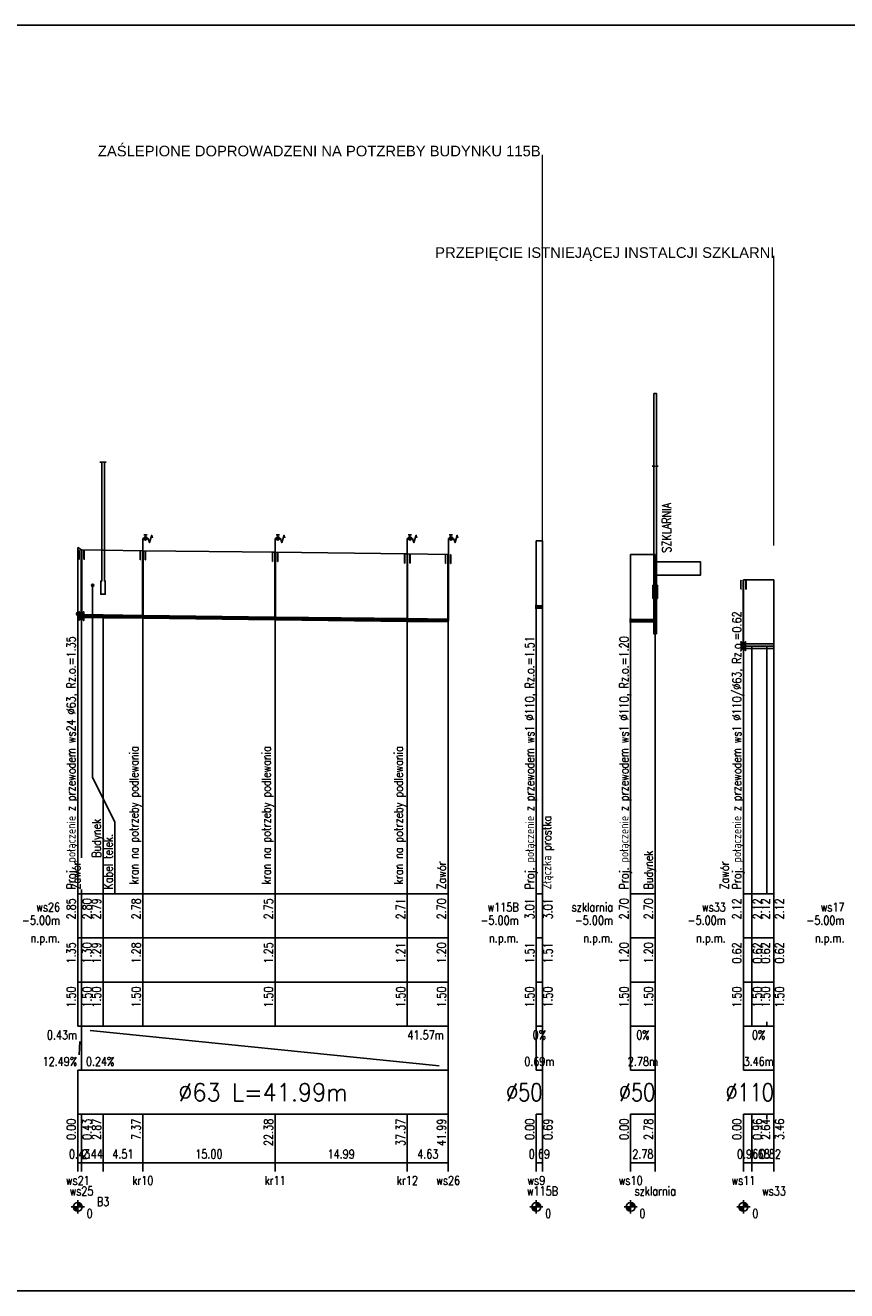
# Model space of a CAD drawing. Header units: millimetres. Extents: x -7377 to -5075, y 264 to 1193.
# Tile 21 of 23: x -5496 to -5310, y 604 to 891. Entities that reach past the tile are written whole.
import ezdxf
from ezdxf.enums import TextEntityAlignment as Align

# ---------------------------------------------------------------- set-up
doc = ezdxf.new("R2010")
doc.units = ezdxf.units.MM
doc.header["$LTSCALE"] = 2
for name, color, linetype in [('IS ddd', 2, 'Continuous'), ('W_Budynki', 7, 'Continuous'), ('W_Liczby', 7, 'Continuous'), ('W_Linie_opisowe', 7, 'Continuous'), ('W_Linie_tabeli', 7, 'Continuous'), ('w_Odcinki_2', 7, 'Continuous'), ('w_Opis_PZ_2', 7, 'Continuous'), ('W_Opis_uzbr_n', 7, 'Continuous'), ('W_Opis_wl', 7, 'Continuous'), ('W_Osie', 7, 'Continuous'), ('W_Teren_istn', 3, 'Continuous'), ('W_Uzbr_podz', 7, 'Continuous'), ('w_Wezly_2', 7, 'Continuous')]:
    doc.layers.add(name, color=color, linetype=linetype)
doc.layers.add('IS opis', color=2, linetype='Continuous', lineweight=20)
doc.styles.add('GENERATED_STYLE_1', font='arial.ttf')
doc.styles.get("Standard").update_dxf_attribs({"font": 'simplex.shx', "width": 0.8})

msp = doc.modelspace()

# ---------------------------------------------------------------- linework, layer by layer
at = {"layer": 'IS ddd'}
for p, q in [((-5468.282, 775.446), (-5469.032, 775.446)), ((-5468.657, 775.001), (-5468.657, 775.446)), ((-5438.274, 775.446), (-5439.024, 775.446)), ((-5438.649, 775.001), (-5438.649, 775.446)), ((-5408.295, 775.446), (-5409.045, 775.446)), ((-5408.67, 775.001), (-5408.67, 775.446)), ((-5398.988, 775.446), (-5399.738, 775.446)), ((-5399.363, 775.001), (-5399.363, 775.446)), ((-5469.254, 769.969), (-5469.254, 774.619)), ((-5469.254, 774.619), (-5468.059, 774.619)), ((-5439.247, 769.969), (-5439.247, 774.619)), ((-5439.247, 774.619), (-5438.052, 774.619)), ((-5409.267, 769.969), (-5409.267, 774.619)), ((-5409.267, 774.619), (-5408.073, 774.619)), ((-5399.96, 769.969), (-5399.96, 774.619)), ((-5399.96, 774.619), (-5398.765, 774.619))]:
    msp.add_line(p, q, dxfattribs=at)
for points in [[(-6969.797, 604), (-5099.797, 604), (-5099.797, 891), (-6969.797, 891)], [(-5352.758, 752.954), (-5353.358, 752.954), (-5353.358, 807.454), (-5352.758, 807.454)], [(-5352.758, 766.3), (-5342.758, 766.3), (-5342.758, 769.3), (-5352.758, 769.3)]]:
    msp.add_lwpolyline(points, close=True, dxfattribs=at)
for points in [[(-5468.059, 774.619), (-5467.736, 773.673), (-5467.233, 775.338), (-5467.078, 774.738)], [(-5438.052, 774.619), (-5437.729, 773.673), (-5437.225, 775.338), (-5437.071, 774.738)], [(-5408.073, 774.619), (-5407.75, 773.673), (-5407.246, 775.338), (-5407.092, 774.738)], [(-5398.765, 774.619), (-5398.442, 773.673), (-5397.939, 775.338), (-5397.784, 774.738)]]:
    msp.add_lwpolyline(points, dxfattribs=at)
for centre in [(-5468.657, 774.619), (-5438.649, 774.619), (-5408.67, 774.619), (-5399.363, 774.619)]:
    msp.add_circle(centre, 0.382, dxfattribs=at)
at = {"layer": 'IS opis'}
for p, q in [((-5378.627, 769.58), (-5378.627, 861.593)), ((-5326.133, 773), (-5326.133, 838.713))]:
    msp.add_line(p, q, dxfattribs=at)
at = {"layer": 'W_Budynki'}
for points in [[(-5477.565, 791.941), (-5478.165, 791.941), (-5477.965, 791.941), (-5477.965, 764.941), (-5477.765, 764.941), (-5477.765, 761.941), (-5478.265, 761.941), (-5478.265, 761.941), (-5478.765, 761.941), (-5478.765, 764.941), (-5478.565, 764.941), (-5478.565, 791.941), (-5478.365, 791.941), (-5478.965, 791.941)], [(-5352.358, 791), (-5352.958, 791), (-5352.758, 791), (-5352.758, 764), (-5352.558, 764), (-5352.558, 761), (-5353.058, 761), (-5353.058, 761), (-5353.558, 761), (-5353.558, 764), (-5353.358, 764), (-5353.358, 791), (-5353.158, 791), (-5353.758, 791)]]:
    msp.add_lwpolyline(points, dxfattribs=at)
at = {"layer": 'W_Liczby'}
for p, q in [((-5485.5, 623), (-5482.5, 623)), ((-5484.998, 622.93), (-5483.002, 623.07)), ((-5484.99, 622.861), (-5483.01, 623.139)), ((-5484.978, 622.792), (-5483.022, 623.208)), ((-5484.961, 622.724), (-5483.039, 623.276)), ((-5484.94, 622.658), (-5483.06, 623.342)), ((-5484.914, 622.593), (-5483.087, 623.407)), ((-5484.883, 622.531), (-5483.117, 623.469)), ((-5484.848, 622.47), (-5483.152, 623.53)), ((-5484.809, 622.412), (-5483.191, 623.588)), ((-5484.766, 622.357), (-5483.234, 623.643)), ((-5484.719, 622.305), (-5483.281, 623.695)), ((-5484.669, 622.257), (-5483.331, 623.743)), ((-5484.616, 622.212), (-5483.384, 623.788)), ((-5484.559, 622.171), (-5483.441, 623.829)), ((-5484.5, 622.134), (-5483.5, 623.866)), ((-5484.438, 622.101), (-5483.562, 623.899)), ((-5484.375, 622.073), (-5483.625, 623.927)), ((-5484.309, 622.049), (-5483.691, 623.951)), ((-5484.242, 622.03), (-5483.758, 623.97)), ((-5484.174, 622.015), (-5483.826, 623.985)), ((-5484.105, 622.005), (-5483.896, 623.995)), ((-5484.035, 622.001), (-5483.965, 623.999)), ((-5484, 624.5), (-5484, 621.5)), ((-5381.515, 623), (-5378.515, 623)), ((-5381.013, 622.93), (-5379.018, 623.07)), ((-5381.006, 622.861), (-5379.025, 623.139)), ((-5380.994, 622.792), (-5379.037, 623.208)), ((-5380.977, 622.724), (-5379.054, 623.276)), ((-5380.955, 622.658), (-5379.076, 623.342)), ((-5380.929, 622.593), (-5379.102, 623.407)), ((-5380.898, 622.531), (-5379.133, 623.469)), ((-5380.863, 622.47), (-5379.167, 623.53)), ((-5380.824, 622.412), (-5379.206, 623.588)), ((-5380.781, 622.357), (-5379.249, 623.643)), ((-5380.735, 622.305), (-5379.296, 623.695)), ((-5380.685, 622.257), (-5379.346, 623.743)), ((-5380.631, 622.212), (-5379.4, 623.788)), ((-5380.575, 622.171), (-5379.456, 623.829)), ((-5380.515, 622.134), (-5379.515, 623.866)), ((-5380.454, 622.101), (-5379.577, 623.899)), ((-5380.39, 622.073), (-5379.641, 623.927)), ((-5380.324, 622.049), (-5379.706, 623.951)), ((-5380.257, 622.03), (-5379.774, 623.97)), ((-5380.189, 622.015), (-5379.842, 623.985)), ((-5380.12, 622.005), (-5379.911, 623.995)), ((-5380.05, 622.001), (-5379.981, 623.999)), ((-5380.015, 624.5), (-5380.015, 621.5)), ((-5360.127, 623), (-5357.127, 623)), ((-5359.625, 622.93), (-5357.63, 623.07)), ((-5359.618, 622.861), (-5357.637, 623.139)), ((-5359.605, 622.792), (-5357.649, 623.208)), ((-5359.589, 622.724), (-5357.666, 623.276)), ((-5359.567, 622.658), (-5357.688, 623.342)), ((-5359.541, 622.593), (-5357.714, 623.407)), ((-5359.51, 622.531), (-5357.744, 623.469)), ((-5359.475, 622.47), (-5357.779, 623.53)), ((-5359.436, 622.412), (-5357.818, 623.588)), ((-5359.393, 622.357), (-5357.861, 623.643)), ((-5359.347, 622.305), (-5357.908, 623.695)), ((-5359.296, 622.257), (-5357.958, 623.743)), ((-5359.243, 622.212), (-5358.012, 623.788)), ((-5359.187, 622.171), (-5358.068, 623.829)), ((-5359.127, 622.134), (-5358.127, 623.866)), ((-5359.066, 622.101), (-5358.189, 623.899)), ((-5359.002, 622.073), (-5358.253, 623.927)), ((-5358.936, 622.049), (-5358.318, 623.951)), ((-5358.869, 622.03), (-5358.385, 623.97)), ((-5358.801, 622.015), (-5358.454, 623.985)), ((-5358.732, 622.005), (-5358.523, 623.995)), ((-5358.662, 622.001), (-5358.592, 623.999)), ((-5358.627, 624.5), (-5358.627, 621.5)), ((-5334.558, 623), (-5331.558, 623)), ((-5334.056, 622.93), (-5332.06, 623.07)), ((-5334.048, 622.861), (-5332.068, 623.139)), ((-5334.036, 622.792), (-5332.08, 623.208)), ((-5334.019, 622.724), (-5332.097, 623.276)), ((-5333.998, 622.658), (-5332.118, 623.342)), ((-5333.971, 622.593), (-5332.144, 623.407)), ((-5333.941, 622.531), (-5332.175, 623.469)), ((-5333.906, 622.47), (-5332.21, 623.53)), ((-5333.867, 622.412), (-5332.249, 623.588)), ((-5333.824, 622.357), (-5332.292, 623.643)), ((-5333.777, 622.305), (-5332.339, 623.695)), ((-5333.727, 622.257), (-5332.389, 623.743)), ((-5333.674, 622.212), (-5332.442, 623.788)), ((-5333.617, 622.171), (-5332.499, 623.829)), ((-5333.558, 622.134), (-5332.558, 623.866)), ((-5333.496, 622.101), (-5332.62, 623.899)), ((-5333.433, 622.073), (-5332.683, 623.927)), ((-5333.367, 622.049), (-5332.749, 623.951)), ((-5333.3, 622.03), (-5332.816, 623.97)), ((-5333.232, 622.015), (-5332.884, 623.985)), ((-5333.162, 622.005), (-5332.953, 623.995)), ((-5333.093, 622.001), (-5333.023, 623.999)), ((-5333.058, 624.5), (-5333.058, 621.5))]:
    msp.add_line(p, q, dxfattribs=at)
for centre in [(-5484, 623), (-5380.015, 623), (-5358.627, 623), (-5333.058, 623)]:
    msp.add_circle(centre, 1, dxfattribs=at)
at = {"layer": 'W_Linie_opisowe'}
msp.add_lwpolyline([(-5480.62, 763.97), (-5480.62, 720.36), (-5475.565, 710.36), (-5475.565, 694)], dxfattribs=at)
at = {"layer": 'W_Linie_tabeli'}
for p, q in [((-5484, 694), (-5400.015, 694)), ((-5484, 694), (-5484, 664)), ((-5484, 694), (-5484, 664)), ((-5483.147, 694), (-5483.147, 664)), ((-5478.265, 694), (-5478.265, 664)), ((-5469.254, 694), (-5469.254, 664)), ((-5439.247, 694), (-5439.247, 664)), ((-5409.267, 694), (-5409.267, 664)), ((-5400.015, 694), (-5400.015, 664)), ((-5400.015, 694), (-5400.015, 633)), ((-5380.015, 694), (-5378.627, 694)), ((-5380.015, 694), (-5380.015, 664)), ((-5380.015, 694), (-5380.015, 654)), ((-5378.627, 694), (-5378.627, 664)), ((-5378.627, 694), (-5378.627, 633)), ((-5358.627, 694), (-5353.058, 694)), ((-5358.627, 694), (-5358.627, 664)), ((-5358.627, 694), (-5358.627, 654)), ((-5353.058, 694), (-5353.058, 664)), ((-5353.058, 694), (-5353.058, 633)), ((-5333.058, 694), (-5326.133, 694)), ((-5333.058, 694), (-5333.058, 664)), ((-5333.058, 694), (-5333.058, 654)), ((-5331.137, 694), (-5331.137, 664)), ((-5326.133, 694), (-5326.133, 664)), ((-5326.133, 694), (-5326.133, 633)), ((-5484, 684), (-5400.015, 684)), ((-5380.015, 684), (-5378.627, 684)), ((-5358.627, 684), (-5353.058, 684)), ((-5333.058, 684), (-5326.133, 684)), ((-5484, 674), (-5400.015, 674)), ((-5380.015, 674), (-5378.627, 674)), ((-5358.627, 674), (-5353.058, 674)), ((-5333.058, 674), (-5326.133, 674)), ((-5484, 664), (-5400.015, 664)), ((-5483.147, 664), (-5483.147, 654)), ((-5481.147, 663), (-5402.015, 655)), ((-5400.015, 664), (-5400.015, 654)), ((-5380.015, 664), (-5378.627, 664)), ((-5358.627, 664), (-5353.058, 664)), ((-5333.058, 664), (-5326.133, 664)), ((-5333.058, 664), (-5333.058, 654)), ((-5327.777, 664), (-5327.777, 665)), ((-5326.133, 664), (-5326.133, 654)), ((-5484, 654), (-5400.015, 654)), ((-5484, 654), (-5484, 633)), ((-5400.015, 654), (-5400.015, 644)), ((-5380.015, 654), (-5378.627, 654)), ((-5378.627, 654), (-5378.627, 644)), ((-5358.627, 654), (-5353.058, 654)), ((-5353.058, 654), (-5353.058, 644)), ((-5333.058, 654), (-5326.133, 654)), ((-5326.133, 654), (-5326.133, 644)), ((-5484, 644), (-5400.015, 644)), ((-5484, 644), (-5484, 631)), ((-5483.147, 644), (-5483.147, 631)), ((-5478.265, 644), (-5478.265, 631)), ((-5469.254, 644), (-5469.254, 631)), ((-5439.247, 644), (-5439.247, 631)), ((-5409.267, 644), (-5409.267, 631)), ((-5400.015, 644), (-5400.015, 631)), ((-5380.015, 644), (-5378.627, 644)), ((-5380.015, 644), (-5380.015, 631)), ((-5380.015, 644), (-5380.015, 633)), ((-5378.627, 644), (-5378.627, 631)), ((-5358.627, 644), (-5353.058, 644)), ((-5358.627, 644), (-5358.627, 631)), ((-5358.627, 644), (-5358.627, 633)), ((-5353.058, 644), (-5353.058, 631)), ((-5333.058, 644), (-5326.133, 644)), ((-5333.058, 644), (-5333.058, 631)), ((-5333.058, 644), (-5333.058, 633)), ((-5331.137, 644), (-5331.137, 631)), ((-5327.777, 644), (-5327.777, 643)), ((-5326.133, 644), (-5326.133, 631)), ((-5484, 633), (-5400.015, 633)), ((-5380.015, 633), (-5378.627, 633)), ((-5358.627, 633), (-5353.058, 633)), ((-5333.058, 633), (-5326.133, 633))]:
    msp.add_line(p, q, dxfattribs=at)
for points in [[(-5484, 694), (-5484, 772.533)], [(-5380.015, 694), (-5380.015, 774.1)], [(-5378.627, 694), (-5378.627, 774.1)], [(-5400.015, 694), (-5400.015, 771)], [(-5358.627, 694), (-5358.627, 771)], [(-5353.058, 694), (-5353.058, 771)], [(-5333.058, 694), (-5333.058, 765.2)], [(-5326.133, 694), (-5326.133, 765.2)], [(-5483.147, 702.2), (-5483.147, 757)], [(-5478.265, 694), (-5478.265, 756.941)], [(-5469.254, 694), (-5469.254, 756.833)], [(-5439.247, 694), (-5439.247, 756.472)], [(-5409.267, 694), (-5409.267, 756.111)], [(-5331.137, 694), (-5331.137, 750.2)], [(-5327.777, 694), (-5327.777, 750.2)], [(-5483.147, 694), (-5483.147, 695)]]:
    msp.add_lwpolyline(points, dxfattribs=at)
at = {"layer": 'w_Odcinki_2'}
for points in [[(-5484, 757.832), (-5483.207, 757.337), (-5483.207, 757.352), (-5484, 757.847)], [(-5380.015, 759.35), (-5378.677, 759.35), (-5378.677, 759.362), (-5380.015, 759.362)], [(-5380.015, 758.85), (-5378.677, 758.85), (-5378.677, 758.837), (-5380.015, 758.837)], [(-5484, 757.232), (-5483.207, 756.737), (-5483.207, 756.722), (-5484, 757.217)], [(-5483.087, 757.299), (-5478.265, 757.241), (-5478.265, 757.256), (-5483.087, 757.314)], [(-5483.087, 756.699), (-5478.265, 756.641), (-5478.265, 756.626), (-5483.087, 756.684)], [(-5478.265, 757.241), (-5469.314, 757.134), (-5469.314, 757.149), (-5478.265, 757.256)], [(-5478.265, 756.641), (-5469.314, 756.534), (-5469.314, 756.519), (-5478.265, 756.626)], [(-5469.194, 757.132), (-5439.307, 756.773), (-5439.307, 756.788), (-5469.194, 757.147)], [(-5469.194, 756.532), (-5439.307, 756.173), (-5439.307, 756.158), (-5469.194, 756.517)], [(-5439.187, 756.771), (-5409.327, 756.412), (-5409.327, 756.427), (-5439.187, 756.786)], [(-5439.187, 756.171), (-5409.327, 755.812), (-5409.327, 755.797), (-5439.187, 756.156)], [(-5409.207, 756.411), (-5400.075, 756.301), (-5400.075, 756.316), (-5409.207, 756.426)], [(-5409.207, 755.811), (-5400.075, 755.701), (-5400.075, 755.686), (-5409.207, 755.796)], [(-5358.627, 756.25), (-5353.058, 756.25), (-5353.058, 756.263), (-5358.627, 756.263)], [(-5358.627, 755.75), (-5353.058, 755.75), (-5353.058, 755.737), (-5358.627, 755.737)], [(-5332.953, 750.724), (-5331.137, 750.724), (-5331.137, 750.75), (-5332.953, 750.75)], [(-5332.953, 749.676), (-5331.137, 749.676), (-5331.137, 749.65), (-5332.953, 749.65)], [(-5331.137, 750.724), (-5327.777, 750.724), (-5327.777, 750.75), (-5331.137, 750.75)], [(-5331.137, 749.676), (-5327.777, 749.676), (-5327.777, 749.65), (-5331.137, 749.65)], [(-5327.777, 750.724), (-5326.133, 750.724), (-5326.133, 750.75), (-5327.777, 750.75)], [(-5327.777, 749.676), (-5326.133, 749.676), (-5326.133, 749.65), (-5327.777, 749.65)]]:
    msp.add_lwpolyline(points, close=True, dxfattribs=at)
at = {"layer": 'W_Opis_wl'}
for radius in [0.315, 0.3]:
    msp.add_circle((-5484, 757.533), radius, dxfattribs=at)
for centre, major_axis, ratio in [((-5380.015, 759.1), (0, -0.55), 0.2), ((-5380.015, 759.1), (0, -0.524), 0.2000764), ((-5358.627, 756), (0, -0.55), 0.2), ((-5358.627, 756), (0, -0.524), 0.2000764), ((-5333.058, 750.2), (0, -0.55), 0.2), ((-5333.058, 750.2), (0, -0.524), 0.2000764), ((-5333.058, 750.2), (0, -0.315), 0.2), ((-5333.058, 750.2), (0, -0.3), 0.2)]:
    msp.add_ellipse(centre, major_axis=major_axis, ratio=ratio, dxfattribs=at)
at = {"layer": 'W_Osie'}
for p, q in [((-5380.015, 759.1), (-5378.677, 759.1)), ((-5484, 757.533), (-5483.207, 757.038)), ((-5483.087, 756.999), (-5478.265, 756.941)), ((-5478.265, 756.941), (-5469.314, 756.834)), ((-5469.194, 756.832), (-5439.307, 756.473)), ((-5439.187, 756.471), (-5409.327, 756.112)), ((-5409.207, 756.111), (-5400.075, 756.001)), ((-5358.627, 756), (-5353.058, 756)), ((-5332.953, 750.2), (-5331.137, 750.2)), ((-5331.137, 750.2), (-5327.777, 750.2)), ((-5327.777, 750.2), (-5326.133, 750.2)), ((-5483.5, 660.5), (-5483.647, 657.5))]:
    msp.add_line(p, q, dxfattribs=at)
at = {"layer": 'W_Teren_istn'}
for points in [[(-5484, 772.533), (-5483.147, 772), (-5478.265, 771.941), (-5469.254, 771.833), (-5439.247, 771.472), (-5409.267, 771.111), (-5400.015, 771)], [(-5380.015, 774.1), (-5378.627, 774.1)], [(-5358.627, 771), (-5353.058, 771)], [(-5333.058, 765.2), (-5331.137, 765.2), (-5327.777, 765.2), (-5326.133, 765.2)]]:
    msp.add_lwpolyline(points, dxfattribs=at)
at = {"layer": 'W_Uzbr_podz'}
msp.add_circle((-5480.62, 763.97), 0.25, dxfattribs=at)
at = {"layer": 'w_Wezly_2'}
for p, q in [((-5378.627, 759.231), (-5378.677, 759.362)), ((-5378.677, 759.362), (-5378.677, 758.837)), ((-5378.627, 759.225), (-5378.677, 759.35)), ((-5378.677, 758.85), (-5378.627, 758.975)), ((-5378.677, 758.837), (-5378.627, 758.969)), ((-5378.577, 759.1), (-5378.627, 759.231)), ((-5378.577, 759.1), (-5378.627, 759.225)), ((-5378.627, 758.975), (-5378.577, 759.1)), ((-5378.627, 758.969), (-5378.577, 759.1)), ((-5378.577, 759.1), (-5378.577, 759.1)), ((-5469.254, 757.148), (-5469.314, 757.149)), ((-5469.314, 757.149), (-5469.314, 756.519)), ((-5469.254, 757.133), (-5469.314, 757.134)), ((-5469.314, 756.534), (-5469.254, 756.533)), ((-5469.314, 756.519), (-5469.254, 756.518)), ((-5469.194, 757.147), (-5469.254, 757.148)), ((-5469.194, 757.132), (-5469.254, 757.133)), ((-5469.254, 756.533), (-5469.194, 756.532)), ((-5469.254, 756.518), (-5469.194, 756.517)), ((-5469.194, 756.517), (-5469.194, 757.147)), ((-5439.247, 756.787), (-5439.307, 756.788)), ((-5439.307, 756.788), (-5439.307, 756.158)), ((-5439.247, 756.772), (-5439.307, 756.773)), ((-5439.307, 756.173), (-5439.247, 756.172)), ((-5439.307, 756.158), (-5439.247, 756.157)), ((-5439.187, 756.786), (-5439.247, 756.787)), ((-5439.187, 756.771), (-5439.247, 756.772)), ((-5439.247, 756.172), (-5439.187, 756.171)), ((-5439.247, 756.157), (-5439.187, 756.156)), ((-5439.187, 756.156), (-5439.187, 756.786)), ((-5409.267, 756.426), (-5409.327, 756.427)), ((-5409.327, 756.427), (-5409.327, 755.797)), ((-5409.267, 756.411), (-5409.327, 756.412)), ((-5409.327, 755.812), (-5409.267, 755.811)), ((-5409.327, 755.797), (-5409.267, 755.796)), ((-5409.207, 756.426), (-5409.267, 756.426)), ((-5409.207, 756.411), (-5409.267, 756.411)), ((-5409.267, 755.811), (-5409.207, 755.811)), ((-5409.267, 755.796), (-5409.207, 755.796)), ((-5409.207, 755.796), (-5409.207, 756.426))]:
    msp.add_line(p, q, dxfattribs=at)
at = {"layer": 'w_Wezly_2', "const_width": 0.1}
for points in [[(-5483.758, 771.9), (-5482.536, 771.9)], [(-5469.865, 771.733), (-5468.643, 771.733)], [(-5439.858, 771.372), (-5438.635, 771.372)], [(-5409.878, 771.011), (-5408.656, 771.011)], [(-5400.627, 770.9), (-5399.404, 770.9)], [(-5333.669, 765.1), (-5332.447, 765.1)]]:
    msp.add_lwpolyline(points, dxfattribs=at)
at = {"layer": 'w_Wezly_2'}
for points in [[(-5483.758, 769.9), (-5483.703, 769.9), (-5483.703, 771.9), (-5483.758, 771.9)], [(-5483.203, 757), (-5483.092, 757), (-5483.092, 771.9), (-5483.203, 771.9)], [(-5482.592, 769.9), (-5482.536, 769.9), (-5482.536, 771.9), (-5482.592, 771.9)], [(-5469.865, 769.733), (-5469.81, 769.733), (-5469.81, 771.733), (-5469.865, 771.733)], [(-5469.31, 757.133), (-5469.198, 757.133), (-5469.198, 771.733), (-5469.31, 771.733)], [(-5468.698, 769.733), (-5468.643, 769.733), (-5468.643, 771.733), (-5468.698, 771.733)], [(-5439.858, 769.372), (-5439.802, 769.372), (-5439.802, 771.372), (-5439.858, 771.372)], [(-5439.302, 756.772), (-5439.191, 756.772), (-5439.191, 771.372), (-5439.302, 771.372)], [(-5438.691, 769.372), (-5438.635, 769.372), (-5438.635, 771.372), (-5438.691, 771.372)], [(-5409.878, 769.011), (-5409.823, 769.011), (-5409.823, 771.011), (-5409.878, 771.011)], [(-5409.323, 756.411), (-5409.212, 756.411), (-5409.212, 771.011), (-5409.323, 771.011)], [(-5408.712, 769.011), (-5408.656, 769.011), (-5408.656, 771.011), (-5408.712, 771.011)], [(-5400.627, 768.9), (-5400.571, 768.9), (-5400.571, 770.9), (-5400.627, 770.9)], [(-5400.071, 756), (-5399.96, 756), (-5399.96, 770.9), (-5400.071, 770.9)], [(-5399.46, 768.9), (-5399.404, 768.9), (-5399.404, 770.9), (-5399.46, 770.9)], [(-5333.669, 763.1), (-5333.614, 763.1), (-5333.614, 765.1), (-5333.669, 765.1)], [(-5333.114, 750.2), (-5333.002, 750.2), (-5333.002, 765.1), (-5333.114, 765.1)], [(-5332.502, 763.1), (-5332.447, 763.1), (-5332.447, 765.1), (-5332.502, 765.1)], [(-5483.647, 756), (-5483.647, 758), (-5482.647, 756), (-5482.647, 758)], [(-5333.558, 749.2), (-5333.558, 751.2), (-5332.558, 749.2), (-5332.558, 751.2)]]:
    msp.add_lwpolyline(points, close=True, dxfattribs=at)

# ---------------------------------------------------------------- texts
at = {"layer": 'IS ddd', "width": 0.8}
for s, p in [('SZKLARNIA', (-5349.464, 771.402)), ('kran na potrzeby podlewania', (-5470.255, 696.182)), ('kran na potrzeby podlewania', (-5440.248, 696.182)), ('kran na potrzeby podlewania', (-5410.269, 696.182))]:
    msp.add_text(s, height=2, rotation=90, dxfattribs=at).set_placement(p)
at = {"layer": 'IS opis', "style": 'GENERATED_STYLE_1'}
for s, p in [('ZAŚLEPIONE DOPROWADZENI NA POTZREBY BUDYNKU 115B', (-5479.434, 861.288)), ('PRZEPIĘCIE ISTNIEJĄCEJ INSTALCJI SZKLARNI', (-5402.945, 838.253))]:
    msp.add_text(s, height=2.4, rotation=0.00117, dxfattribs=at).set_placement(p)
at = {"layer": 'W_Liczby', "width": 0.8}
for s, p in [('2.85', (-5484.5, 693)), ('2.80', (-5480.897, 693)), ('2.79', (-5478.765, 693)), ('2.78', (-5469.754, 693)), ('2.75', (-5439.747, 693)), ('2.71', (-5409.767, 693)), ('2.70', (-5400.515, 693)), ('3.01', (-5380.515, 693)), ('3.01', (-5376.377, 693)), ('2.70', (-5359.127, 693)), ('2.70', (-5353.558, 693)), ('2.12', (-5333.558, 693)), ('2.12', (-5328.887, 693)), ('2.12', (-5327.027, 693)), ('2.12', (-5323.883, 693)), ('1.35', (-5484.5, 683)), ('1.30', (-5480.897, 683)), ('1.29', (-5478.765, 683)), ('1.28', (-5469.754, 683)), ('1.25', (-5439.747, 683)), ('1.21', (-5409.767, 683)), ('1.20', (-5400.515, 683)), ('1.51', (-5380.515, 683)), ('1.51', (-5376.377, 683)), ('1.20', (-5359.127, 683)), ('1.20', (-5353.558, 683)), ('0.62', (-5333.558, 683)), ('0.62', (-5328.887, 683)), ('0.62', (-5327.027, 683)), ('0.62', (-5323.883, 683)), ('1.50', (-5484.5, 673)), ('1.50', (-5480.897, 673)), ('1.50', (-5478.765, 673)), ('1.50', (-5469.754, 673)), ('1.50', (-5439.747, 673)), ('1.50', (-5409.767, 673)), ('1.50', (-5400.515, 673)), ('1.50', (-5380.515, 673)), ('1.50', (-5376.377, 673)), ('1.50', (-5359.127, 673)), ('1.50', (-5353.558, 673)), ('1.50', (-5333.558, 673)), ('1.50', (-5328.887, 673)), ('1.50', (-5327.027, 673)), ('1.50', (-5323.883, 673)), ('0.00', (-5484.5, 643)), ('2.87', (-5478.765, 643)), ('7.37', (-5469.754, 643)), ('22.38', (-5439.747, 643)), ('37.37', (-5409.767, 643)), ('41.99', (-5400.515, 643)), ('0.00', (-5380.515, 643)), ('0.69', (-5376.377, 643)), ('0.00', (-5359.127, 643)), ('2.78', (-5353.558, 643)), ('0.00', (-5333.558, 643)), ('0.96', (-5328.887, 643)), ('2.64', (-5327.027, 643)), ('3.46', (-5323.883, 643)), ('0.43', (-5480.897, 643))]:
    msp.add_text(s, height=2, rotation=90, dxfattribs=at).set_placement(p, align=Align.RIGHT)
for s, height, p in [('0.43m', 2, (-5484.147, 661)), ('41.57m', 2, (-5401.015, 661)), ('12.49%', 2, (-5484.147, 655)), ('%%C50', 4, (-5378.627, 647)), ('%%C50', 4, (-5353.058, 647)), ('%%C110', 4, (-5326.133, 647))]:
    msp.add_text(s, height=height, dxfattribs=at).set_placement(p, align=Align.RIGHT)
for s, p in [('0%', (-5379.321, 661)), ('0%', (-5355.843, 661)), ('0%', (-5329.595, 661)), ('0.69m', (-5379.321, 655)), ('2.78m', (-5355.843, 655)), ('3.46m', (-5329.595, 655)), ('0.43', (-5483.574, 634)), ('2.44', (-5480.706, 634)), ('4.51', (-5473.76, 634)), ('15.00', (-5454.25, 634)), ('14.99', (-5424.257, 634)), ('4.63', (-5404.641, 634)), ('0.69', (-5379.321, 634)), ('2.78', (-5355.843, 634)), ('0.96', (-5332.097, 634)), ('1.68', (-5329.457, 634)), ('0.82', (-5326.955, 634)), ('ws21', (-5484, 628)), ('kr10', (-5469.254, 628)), ('kr11', (-5439.247, 628)), ('kr12', (-5409.267, 628)), ('ws26', (-5400.015, 628)), ('ws9', (-5380.015, 628)), ('ws10', (-5358.627, 628)), ('ws11', (-5333.058, 628)), ('ws25', (-5483.147, 625.6)), ('w115B', (-5378.627, 625.6)), ('szklarnia', (-5353.058, 625.6)), ('ws33', (-5326.133, 625.6)), ('B3', (-5478.265, 623.2))]:
    msp.add_text(s, height=2, dxfattribs=at).set_placement(p, align=Align.CENTER)
for s, p in [('0.24%', (-5482.147, 655)), ('0', (-5482, 620.5)), ('0', (-5378.015, 620.5)), ('0', (-5356.627, 620.5)), ('0', (-5331.058, 620.5))]:
    msp.add_text(s, height=2, dxfattribs=at).set_placement(p)
at = {"layer": 'W_Liczby', "width": 0.880349}
msp.add_text('%%C63 L=41.99m', height=4, dxfattribs=at).set_placement((-5461.208, 647), (-5422.808, 647), align=Align.FIT)
at = {"layer": 'W_Linie_tabeli', "width": 0.8}
for s, p in [('ws26', (-5488, 690)), ('w115B', (-5384.015, 690)), ('szklarnia', (-5362.627, 690)), ('ws33', (-5337.058, 690)), ('ws17', (-5310.133, 690)), ('-5.00m', (-5488, 687)), ('-5.00m', (-5384.015, 687)), ('-5.00m', (-5362.627, 687)), ('-5.00m', (-5337.058, 687)), ('-5.00m', (-5310.133, 687)), ('n.p.m.', (-5488, 683)), ('n.p.m.', (-5384.015, 683)), ('n.p.m.', (-5362.627, 683)), ('n.p.m.', (-5337.058, 683)), ('n.p.m.', (-5310.133, 683))]:
    msp.add_text(s, height=2, dxfattribs=at).set_placement(p, align=Align.RIGHT)
at = {"layer": 'w_Opis_PZ_2', "width": 0.8}
for s, p in [('Złączka prostka', (-5376.627, 695)), ('Budynek', (-5478.765, 702.2)), ('Budynek', (-5353.558, 695)), ('Zawór', (-5483.347, 695)), ('Zawór', (-5400.515, 695)), ('Zawór', (-5336.358, 695))]:
    msp.add_text(s, height=2, rotation=90, dxfattribs=at).set_placement(p)
at = {"layer": 'W_Opis_uzbr_n', "width": 0.8}
msp.add_text('Kabel telek.', height=2, rotation=90, dxfattribs=at).set_placement((-5476.065, 695))
at = {"layer": 'W_Opis_wl', "width": 0.8}
for s, p in [('Proj. połączenie z przewodem ws1 %%C110/%%C63, Rz.o.=0.62', (-5333.558, 695)), ('Proj. połączenie z przewodem ws24 %%C63, Rz.o.=1.35', (-5484.5, 695)), ('Proj. połączenie z przewodem ws1 %%C110, Rz.o.=1.51', (-5380.515, 695)), ('Proj. połączenie z przewodem ws1 %%C110, Rz.o.=1.20', (-5359.127, 695))]:
    msp.add_text(s, height=2, rotation=90, dxfattribs=at).set_placement(p)

doc.saveas('drawing.dxf')
